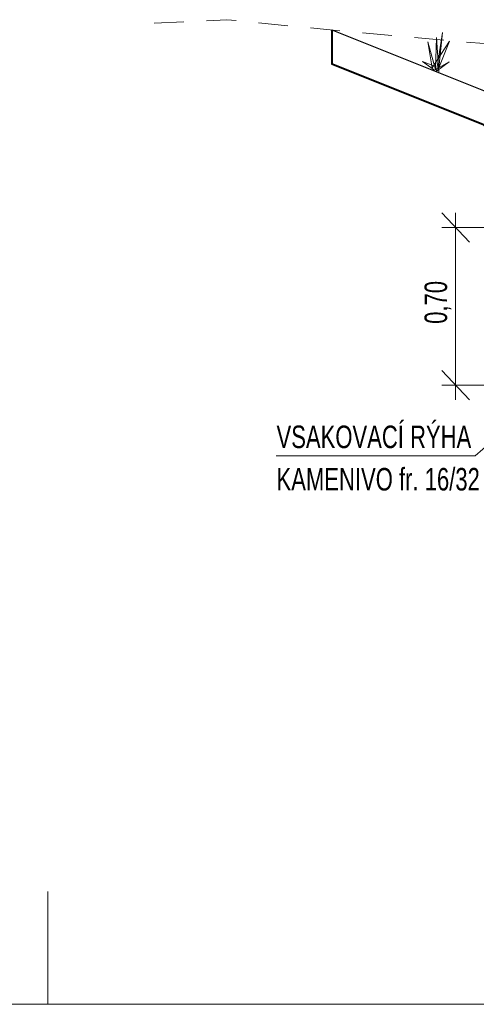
# Model space of a CAD drawing. Header units: metres. Extents: x -425196.4 to -425164.9, y -1102321.1 to -1102306.2.
# Tile 155 of 256: x -425186 to -425184, y -1102321.1 to -1102316.7. Entities that reach past the tile are written whole.
import ezdxf

# ---------------------------------------------------------------- set-up
doc = ezdxf.new("R2010")
doc.units = ezdxf.units.M
doc.header["$LTSCALE"] = 0.5
doc.header["$MEASUREMENT"] = 0
doc.linetypes.add('DGN Style 2', pattern=[0.877525, 0.526515, -0.35101])
for name, color, linetype, lineweight in [('NÁVRH', 7, 'Continuous', 13), ('PR_NAVRH', 7, 'Continuous', 13), ('RAMECEK', 7, 'Continuous', 0), ('TEREN', 30, 'DGN Style 2', 13)]:
    doc.layers.add(name, color=color, linetype=linetype, lineweight=lineweight)
doc.styles.add('Style-Arial', font='arial.ttf')

msp = doc.modelspace()

# ---------------------------------------------------------------- linework, layer by layer
at = {"layer": 'NÁVRH', "lineweight": 13}
for p, q in [((-425184.1487, -1102317.5629), (-425184.0262, -1102317.6933)), ((-425184.0874, -1102318.3933), (-425184.0874, -1102317.5629)), ((-425183.8515, -1102317.6281), (-425184.1487, -1102317.6281)), ((-425184.0005, -1102318.6416), (-425183.3765, -1102318.092)), ((-425184.1487, -1102318.2629), (-425184.0262, -1102318.3933)), ((-425183.8515, -1102318.3281), (-425184.1487, -1102318.3281))]:
    msp.add_line(p, q, dxfattribs=at)
at = {"layer": 'NÁVRH', "ltscale": 0.5, "flags": 128}
msp.add_lwpolyline([(-425184.162, -1102316.9385), (-425184.1722, -1102316.7854), (-425184.177, -1102316.9274), (-425184.2103, -1102316.8042), (-425184.1919, -1102316.9193), (-425184.1153, -1102316.8007), (-425184.1619, -1102316.9195), (-425184.1451, -1102316.7625), (-425184.173, -1102316.9344), (-425184.1158, -1102316.8927), (-425184.181, -1102316.9304), (-425184.2338, -1102316.8921), (-425184.1839, -1102316.9113)], dxfattribs=at)
at = {"layer": 'NÁVRH', "lineweight": 13, "flags": 128}
msp.add_lwpolyline([(-425184.8832, -1102318.6416), (-425184.0005, -1102318.6416)], dxfattribs=at)
at = {"layer": 'PR_NAVRH'}
for p, q in [((-425183.3579, -1102317.2631), (-425184.6364, -1102316.7517)), ((-425184.6364, -1102316.9017), (-425184.6364, -1102316.7517)), ((-425183.3579, -1102317.4131), (-425184.6364, -1102316.9017))]:
    msp.add_line(p, q, dxfattribs=at)
at = {"layer": 'PR_NAVRH', "lineweight": 30, "flags": 128}
msp.add_lwpolyline([(-425184.6364, -1102316.7517), (-425183.3579, -1102317.2631), (-425183.1579, -1102317.2631), (-425183.0079, -1102317.2031), (-425182.0079, -1102317.1231), (-425179.0079, -1102317.0481), (-425177.0294, -1102316.991)], dxfattribs=at)
at = {"layer": 'PR_NAVRH', "lineweight": 40, "flags": 128}
msp.add_lwpolyline([(-425184.6364, -1102316.7517), (-425184.6364, -1102316.9017), (-425183.9662, -1102317.1698), (-425183.5079, -1102317.6281), (-425183.5079, -1102318.3281), (-425183.0079, -1102318.3281), (-425183.0079, -1102317.6281), (-425178.1507, -1102317.4824), (-425177.9355, -1102317.2672), (-425177.0294, -1102317.241), (-425177.0294, -1102316.991)], dxfattribs=at)
at = {"layer": 'RAMECEK'}
msp.add_line((-425185.8967, -1102320.575), (-425185.8967, -1102321.075), dxfattribs=at)
at = {"layer": 'RAMECEK', "flags": 128}
msp.add_lwpolyline([(-425196.3967, -1102306.225), (-425164.8967, -1102306.225), (-425164.8967, -1102321.075), (-425196.3967, -1102321.075)], close=True, dxfattribs=at)
at = {"layer": 'TEREN', "ltscale": 0.5, "flags": 128}
msp.add_lwpolyline([(-425185.4246, -1102316.7214), (-425185.1026, -1102316.7061), (-425184.5611, -1102316.7591), (-425183.9603, -1102316.8121), (-425182.3842, -1102316.9741), (-425181.9591, -1102317.0263), (-425181.0006, -1102317.0287), (-425178.4229, -1102317.0293), (-425176.7275, -1102316.9828), (-425176.2134, -1102316.9741)], dxfattribs=at)

# ---------------------------------------------------------------- texts
at = {"layer": 'NÁVRH', "lineweight": 13, "char_height": 0.1, "attachment_point": 1, "line_spacing_factor": 0.607349, "style": 'Style-Arial'}
for s, insert, rotation in [('\\H1x;\\W0.7;0,70', (-425184.2255, -1102318.0556), 90), ('\\H1x;\\W0.7;VSAKOVACÍ RÝHA', (-425184.8821, -1102318.507), 360), ('\\H1x;\\W0.7;KAMENIVO fr. 16/32', (-425184.8821, -1102318.6951), 360)]:
    msp.add_mtext(s, dxfattribs=dict(at, insert=insert, rotation=rotation))

doc.saveas('drawing.dxf')
